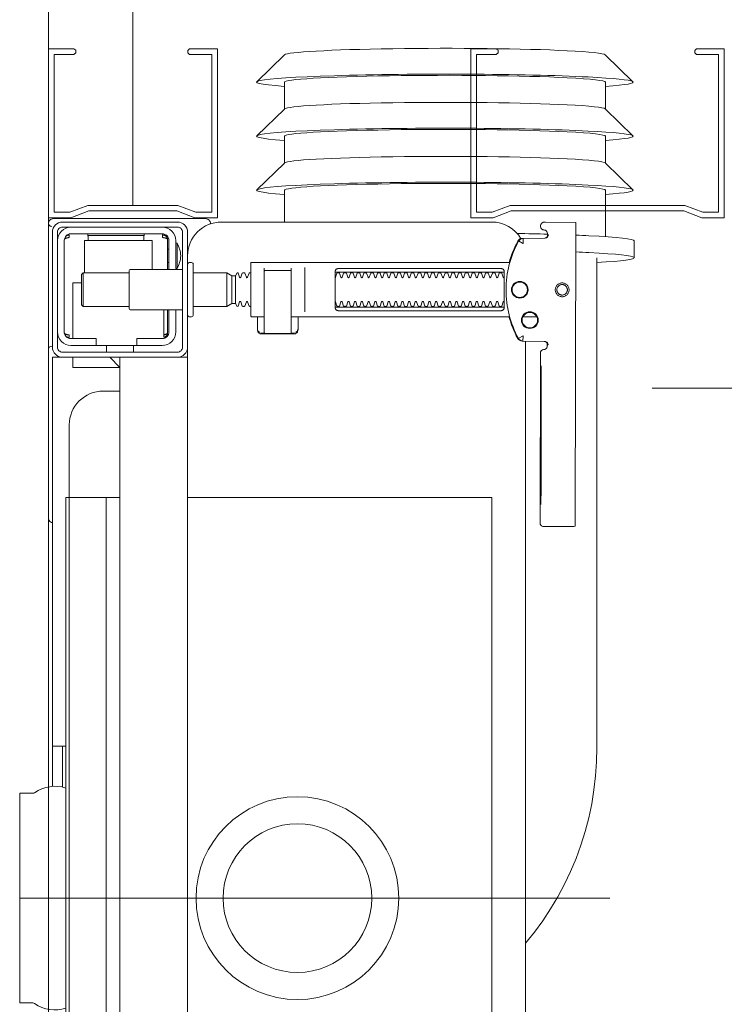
# Model space of a CAD drawing. Header units: millimetres. Extents: x -13532 to 2392, y -5241 to 5322.
# Tile 34 of 256: x -7787 to -7766, y -3846 to -3817. Entities that reach past the tile are written whole.
import ezdxf
from ezdxf.enums import TextEntityAlignment as Align

# ---------------------------------------------------------------- set-up
doc = ezdxf.new("R2010")
doc.units = ezdxf.units.MM
for name, color, linetype, lineweight, true_color in [('batting - AGP1', 7, 'Continuous', 5, 0xadadad), ('Meble - AGP1', 7, 'Continuous', 15, 0x999999), ('OPISY - AGP1', 7, 'Continuous', 5, 0x000000), ('profil - AGP1', 7, 'Continuous', 5, 0x3f3f3f), ('WYMIARY - AGP1', 7, 'Continuous', 5, 0x716d5a), ('Wyposazenie Wew - Urzadzenia Sanitarne', 7, 'Continuous', 9, 0xa0a0a0)]:
    doc.layers.add(name, color=color, linetype=linetype, lineweight=lineweight, true_color=true_color)
doc.layers.add('GK - ŚRODEK - AGP1', color=32, linetype='Continuous', lineweight=5)
doc.styles.add('ROMANS15', font='simplex.shx', dxfattribs={"width": 0.9, "height": 15})
doc.linetypes.add('BATTING', pattern='A,0.0001,-0.1,[134,ltypeshp.shx,S=0.1,R=0,X=-0.1,Y=0],-0.2,[134,ltypeshp.shx,S=0.1,R=180,X=0.1,Y=0],-0.1', length=0.4001)

# ---------------------------------------------------------------- blocks, each defined once
blk = doc.blocks.new('ROCA Victoria Rimless_Miska ustępowa')
at = {"layer": 'Meble - AGP1'}
for points in [[(18.916, 16.775), (19.415, 16.775)], [(22.512, 15.925), (21.717, 15.925), (20.924, 16.739)], [(24.111, 15.925), (23.316, 15.925), (22.523, 16.739)], [(24.919, 15.92), (24.121, 16.739)], [(-0.026, 16.054), (-0.026, -1.406)], [(19.541, 15.925), (20.914, 15.925)], [(18.916, 15.675), (4.429, 15.675), (4.009, 15.665), (3.591, 15.635), (3.174, 15.587), (2.761, 15.519), (2.35, 15.431), (1.945, 15.325), (1.544, 15.199), (1.15, 15.056), (0.764, 14.894), (0.385, 14.714), (0.015, 14.517), (-0.346, 14.302), (-0.696, 14.071), (-1.035, 13.824), (-1.362, 13.562)], [(19.813, 15.049), (11.122, 15.031)], [(15.169, 14.017), (12.169, 14.011)], [(12.17, 14.021), (15.17, 14.027)], [(16.453, 13.459), (16.441, 14.114), (16.439, 14.13), (16.435, 14.145), (16.428, 14.16), (16.42, 14.173), (16.409, 14.185), (16.397, 14.195), (16.383, 14.203), (16.368, 14.208), (16.323, 14.216), (16.355, 14.217), (16.37, 14.217)], [(19.568, 14.223), (19.583, 14.223), (19.613, 14.223), (19.567, 14.214), (19.552, 14.208), (19.538, 14.199), (19.525, 14.188), (19.515, 14.175), (19.506, 14.161), (19.501, 14.145), (19.498, 14.129)], [(17.174, 13.891), (17.174, 13.486)], [(-16.518, 13.562), (16.451, 13.562)], [(17.174, 13.091), (17.174, 6.63)], [(17.454, 8.03), (17.454, 12.83)], [(18.494, 12.83), (18.494, 8.03)], [(11.822, 3.562), (11.822, 12.562), (-11.178, 12.562), (-11.178, 3.562)], [(17.316, 7.03), (18.633, 7.03)], [(17.174, 6.824), (17.142, 6.83), (16.794, 6.83), (16.784, 6.83), (16.773, 6.828), (16.764, 6.819), (16.753, 6.818), (16.737, 6.817), (16.727, 6.817), (16.715, 6.815), (16.704, 6.808), (16.7, 6.794), (16.7, 6.768), (16.685, 6.766), (16.675, 6.762), (16.667, 6.756), (16.662, 6.742), (16.662, 5.718), (16.666, 5.705), (16.676, 5.697), (16.7, 5.692), (16.7, 5.665), (16.702, 5.655), (16.71, 5.648), (16.721, 5.644), (16.737, 5.643), (16.749, 5.642), (16.764, 5.64), (16.771, 5.633), (16.781, 5.63), (16.794, 5.63), (17.142, 5.63), (17.174, 5.635)], [(16.697, 6.729), (16.689, 6.676), (16.687, 6.649)], [(16.804, 6.829), (16.746, 6.815), (16.713, 6.77)], [(18.608, 6.63), (17.501, 6.63), (17.341, 6.63)], [(19.974, 6.425), (20.914, 6.425)], [(22.512, 6.425), (21.717, 6.425), (20.924, 5.61)], [(24.111, 6.425), (23.316, 6.425), (22.523, 5.61)], [(24.919, 6.429), (24.121, 5.61)], [(18.608, 5.83), (18.525, 5.83), (18.541, 5.839), (18.544, 5.85)], [(16.687, 5.81), (16.689, 5.784), (16.697, 5.731)], [(16.713, 5.69), (16.746, 5.645), (16.804, 5.63)], [(18.384, 4.982), (17.564, 4.982)], [(17.474, 4.72), (18.474, 4.72)], [(17.564, 4.876), (18.384, 4.876)], [(19.975, 4.232), (19.962, 4.236), (19.95, 4.239), (19.937, 4.24), (19.923, 4.241)], [(20.074, 4.091), (20.074, -0.408)], [(15.974, 3.262), (15.974, 3.562), (-16.026, 3.562), (-16.026, 3.262)], [(15.974, 1.962), (15.974, 3.162)], [(16.638, 2.862), (16.641, 2.878), (16.643, 2.889), (16.646, 2.9), (16.649, 2.91), (16.653, 2.92), (16.658, 2.931), (16.663, 2.94), (16.669, 2.948), (16.676, 2.957), (16.684, 2.964), (16.693, 2.969), (16.703, 2.972), (16.693, 2.971), (16.682, 2.97), (16.671, 2.967), (16.661, 2.964), (16.651, 2.961), (16.641, 2.956), (16.631, 2.951), (16.621, 2.944), (16.611, 2.936), (16.601, 2.928), (16.593, 2.918), (16.585, 2.908), (16.578, 2.897), (16.572, 2.886), (16.567, 2.874), (16.563, 2.862), (17.374, 2.862)], [(17.374, 2.972), (16.696, 2.972)], [(19.452, 2.972), (18.574, 2.972)], [(18.774, 3.012), (18.774, 2.972)], [(19.174, 3.012), (19.174, 2.972)], [(18.474, 0.512), (19.424, 0.512), (19.424, 2.512), (18.574, 2.512)], [(19.565, 2.272), (19.576, 2.273), (19.59, 2.273), (19.606, 2.273), (19.624, 2.273)], [(16.124, 1.962), (16.324, 1.962)], [(18.474, 1.832), (18.474, 0.47), (18.424, 0.42), (17.524, 0.42), (17.474, 0.47), (17.474, 1.832)], [(-16.026, 1.262), (-15.726, 1.562), (-16.026, 1.562), (15.974, 1.562), (15.674, 1.562), (15.974, 1.262)], [(-10.628, 1.562), (-10.628, 1.154), (11.822, 1.154)], [(15.674, 1.562), (15.674, 0.162), (15.974, 0.162)], [(16.124, 1.162), (16.324, 1.162)], [(19.624, 0.611), (19.606, 0.611), (19.59, 0.611), (19.576, 0.611), (19.565, 0.611)], [(18.174, 0.42), (18.174, 0.162), (16.524, 0.162)], [(17.474, 0.47), (18.474, 0.47)], [(16.611, -0.053), (16.6, -0.042), (16.593, -0.035), (16.587, -0.027), (16.58, -0.018), (16.575, -0.008), (16.57, 0.001), (16.566, 0.011), (16.563, 0.021), (16.561, 0.032), (16.559, 0.042), (16.558, 0.052), (16.558, 0.063), (16.568, 0.062), (16.581, 0.062), (16.604, 0.062), (16.615, 0.062), (16.625, 0.062), (16.635, 0.062), (16.635, 0.052), (16.636, 0.042), (16.637, 0.032), (16.638, 0.022), (16.64, 0.012), (16.642, 0.001), (16.644, -0.009), (16.647, -0.02), (16.65, -0.029), (16.655, -0.04), (16.66, -0.05), (16.665, -0.059), (16.671, -0.068), (16.678, -0.075), (16.686, -0.081), (16.7, -0.088), (19.449, -0.088), (19.467, -0.078), (19.475, -0.07), (19.482, -0.062), (19.487, -0.053), (19.493, -0.043), (19.497, -0.034), (19.5, -0.023), (19.504, -0.013), (19.506, -0.002), (19.508, 0.009), (19.51, 0.019), (19.511, 0.029), (19.512, 0.04), (19.513, 0.052), (19.513, 0.062), (19.591, 0.061), (19.591, 0.05), (19.59, 0.04), (19.587, 0.029), (19.585, 0.019), (19.581, 0.009), (19.577, -0.001), (19.572, -0.011), (19.567, -0.02), (19.561, -0.029), (19.554, -0.037), (19.546, -0.045), (19.538, -0.053)], [(4.474, -0.138), (3.257, -0.138)], [(3.279, -0.438), (15.974, -0.438), (15.974, -0.138)], [(4.474, -0.438), (4.474, -0.038)]]:
    blk.add_lwpolyline(points, dxfattribs=at)
for points in [[(16.387, 14.201), (16.298, 14.201), (16.277, 14.198), (16.257, 14.192), (16.239, 14.181), (16.223, 14.166), (16.211, 14.149), (16.203, 14.129), (16.199, 14.109, -0.002299), (16.198, 14.097, -0.40455), (16.099, 14), (11.119, 13.99), (11.101, 13.99), (11.086, 13.99), (11.074, 13.99), (11.057, 13.991), (11.04, 13.995), (11.023, 14.002), (11.008, 14.012), (10.994, 14.024), (10.984, 14.039), (10.976, 14.055), (10.971, 14.073), (10.969, 14.091), (10.971, 14.99), (10.972, 15.029)], [(19.963, 15.048), (19.969, 14.148, -0.009369), (19.968, 14.105), (19.966, 14.088), (19.961, 14.071), (19.953, 14.055), (19.942, 14.041), (19.93, 14.029), (19.915, 14.02), (19.899, 14.013), (19.882, 14.009), (19.869, 14.008), (19.854, 14.008)], [(19.597, 14.238), (19.562, 14.232), (19.529, 14.211), (19.507, 14.179), (19.498, 14.144), (19.488, 13.488), (19.487, 13.482, -0.265347), (19.41, 13.356, -0.125711), (17.972, 12.985, -0.125711), (16.532, 13.35, -0.26954), (16.454, 13.479), (16.441, 14.134), (16.438, 14.156), (16.431, 14.177), (16.419, 14.195), (16.403, 14.211), (16.384, 14.222), (16.363, 14.229), (16.342, 14.232)], [(19.55, 14.207), (19.639, 14.207, -0.282591), (19.728, 14.152), (19.732, 14.143), (19.735, 14.132), (19.737, 14.123), (19.738, 14.107, 0.415352), (19.839, 14.008)], [(15.968, 3.562), (17.223, 3.562, -0.405519), (17.174, 3.612), (17.174, 3.682, -0.414214), (17.224, 3.732), (18.724, 3.732, -0.414214), (18.774, 3.682), (18.774, 3.612, -0.405519), (18.726, 3.562), (18.974, 3.562, 0.414214), (19.974, 4.562), (19.974, 12.562, 0.266001), (19.481, 13.424)], [(17.174, 13.072), (17.091, 13.096), (17.008, 13.122), (16.927, 13.151), (16.846, 13.182), (16.766, 13.216), (16.687, 13.251), (16.609, 13.289), (16.532, 13.33), (16.532, 13.33, -0.269546), (16.453, 13.459)], [(19.487, 13.463), (19.485, 13.444), (19.483, 13.434), (19.481, 13.424), (19.477, 13.414), (19.473, 13.404), (19.468, 13.394), (19.463, 13.385), (19.456, 13.376), (19.449, 13.368), (19.442, 13.36), (19.434, 13.353), (19.426, 13.347), (19.418, 13.341), (19.408, 13.336), (19.333, 13.295), (19.256, 13.257), (19.178, 13.222), (19.099, 13.188), (19.019, 13.157), (18.938, 13.128), (18.857, 13.101), (18.774, 13.077), (18.774, 5.45, -0.414214), (18.754, 5.43), (17.52, 5.43), (17.194, 5.43, -0.414214), (17.174, 5.45), (17.174, 5.83)], [(17.622, 12.93, -0.474594), (17.611, 12.901), (17.489, 12.86, -0.050055), (17.474, 12.834), (17.474, 12.806, -0.050055), (17.489, 12.78), (17.611, 12.739, -0.719897), (17.611, 12.701), (17.489, 12.66, -0.050055), (17.474, 12.634), (17.474, 12.606, -0.050055), (17.489, 12.58), (17.611, 12.539, -0.719897), (17.611, 12.501), (17.489, 12.46, -0.050055), (17.474, 12.434), (17.474, 12.406, -0.050055), (17.489, 12.38), (17.611, 12.339, -0.719897), (17.611, 12.301), (17.489, 12.26, -0.050055), (17.474, 12.234), (17.474, 12.206, -0.050055), (17.489, 12.18), (17.611, 12.139, -0.719897), (17.611, 12.101), (17.489, 12.06, -0.050055), (17.474, 12.034), (17.474, 12.006, -0.050055), (17.489, 11.98), (17.611, 11.939, -0.719897), (17.611, 11.901), (17.489, 11.86, -0.050055), (17.474, 11.834), (17.474, 11.806, -0.050055), (17.489, 11.78), (17.611, 11.739, -0.719897), (17.611, 11.701), (17.489, 11.66, -0.050055), (17.474, 11.634), (17.474, 11.606, -0.050055), (17.489, 11.58), (17.611, 11.539, -0.719897), (17.611, 11.501), (17.489, 11.46, -0.050055), (17.474, 11.434), (17.474, 11.406, -0.050055), (17.489, 11.38), (17.611, 11.339, -0.719897), (17.611, 11.301), (17.489, 11.26, -0.050055), (17.474, 11.234), (17.474, 11.206, -0.050055), (17.489, 11.18), (17.611, 11.139, -0.719897), (17.611, 11.101), (17.489, 11.06, -0.050055), (17.474, 11.034), (17.474, 11.006, -0.050055), (17.489, 10.98), (17.611, 10.939, -0.719897), (17.611, 10.901), (17.489, 10.86, -0.050055), (17.474, 10.834), (17.474, 10.806, -0.050055), (17.489, 10.78), (17.611, 10.739, -0.719897), (17.611, 10.701), (17.489, 10.66, -0.050055), (17.474, 10.634), (17.474, 10.606, -0.050055), (17.489, 10.58), (17.611, 10.539, -0.719897), (17.611, 10.501), (17.489, 10.46, -0.050055), (17.474, 10.434), (17.474, 10.406, -0.050055), (17.489, 10.38), (17.611, 10.339, -0.719897), (17.611, 10.301), (17.489, 10.26, -0.050055), (17.474, 10.234), (17.474, 10.206, -0.050055), (17.489, 10.18), (17.611, 10.139, -0.719897), (17.611, 10.101), (17.489, 10.06, -0.050055), (17.474, 10.034), (17.474, 10.006, -0.050055), (17.489, 9.98), (17.611, 9.939, -0.719897), (17.611, 9.901), (17.489, 9.86, -0.050055), (17.474, 9.834), (17.474, 9.806, -0.050055), (17.489, 9.78), (17.611, 9.739, -0.719897), (17.611, 9.701), (17.489, 9.66, -0.050055), (17.474, 9.634), (17.474, 9.606, -0.050055), (17.489, 9.58), (17.611, 9.539, -0.719897), (17.611, 9.501), (17.489, 9.46, -0.050055), (17.474, 9.434), (17.474, 9.406, -0.050055), (17.489, 9.38), (17.611, 9.339, -0.719897), (17.611, 9.301), (17.489, 9.26, -0.050055), (17.474, 9.234), (17.474, 9.206, -0.050055), (17.489, 9.18), (17.611, 9.139, -0.719897), (17.611, 9.101), (17.489, 9.06, -0.050055), (17.474, 9.034), (17.474, 9.006, -0.050055), (17.489, 8.98), (17.611, 8.939, -0.719897), (17.611, 8.901), (17.489, 8.86, -0.050055), (17.474, 8.834), (17.474, 8.806, -0.050055), (17.489, 8.78), (17.611, 8.739, -0.719897), (17.611, 8.701), (17.489, 8.66, -0.050055), (17.474, 8.634), (17.474, 8.606, -0.050055), (17.489, 8.58), (17.611, 8.539, -0.719897), (17.611, 8.501), (17.489, 8.46, -0.050055), (17.474, 8.434), (17.474, 8.406, -0.050055), (17.489, 8.38), (17.611, 8.339, -0.719897), (17.611, 8.301), (17.489, 8.26, -0.050055), (17.474, 8.234), (17.474, 8.206, -0.050055), (17.489, 8.18), (17.611, 8.139, -0.719897), (17.611, 8.101), (17.489, 8.06, -0.050055), (17.474, 8.034), (17.474, 8.006, -0.050055), (17.489, 7.98), (17.611, 7.939, -0.182836), (17.622, 7.93)], [(18.327, 7.93, -0.182836), (18.338, 7.939), (18.46, 7.98, -0.050055), (18.474, 8.006), (18.474, 8.034, -0.050055), (18.46, 8.06), (18.338, 8.101, -0.719897), (18.338, 8.139), (18.46, 8.18, -0.050055), (18.474, 8.206), (18.474, 8.234, -0.050055), (18.46, 8.26), (18.338, 8.301, -0.719897), (18.338, 8.339), (18.46, 8.38, -0.050055), (18.474, 8.406), (18.474, 8.434, -0.050055), (18.46, 8.46), (18.338, 8.501, -0.719897), (18.338, 8.539), (18.46, 8.58, -0.050055), (18.474, 8.606), (18.474, 8.634, -0.050055), (18.46, 8.66), (18.338, 8.701, -0.719897), (18.338, 8.739), (18.46, 8.78, -0.050055), (18.474, 8.806), (18.474, 8.834, -0.050055), (18.46, 8.86), (18.338, 8.901, -0.719897), (18.338, 8.939), (18.46, 8.98, -0.050055), (18.474, 9.006), (18.474, 9.034, -0.050055), (18.46, 9.06), (18.338, 9.101, -0.719897), (18.338, 9.139), (18.46, 9.18, -0.050055), (18.474, 9.206), (18.474, 9.234, -0.050055), (18.46, 9.26), (18.338, 9.301, -0.719897), (18.338, 9.339), (18.46, 9.38, -0.050055), (18.474, 9.406), (18.474, 9.434, -0.050055), (18.46, 9.46), (18.338, 9.501, -0.719897), (18.338, 9.539), (18.46, 9.58, -0.050055), (18.474, 9.606), (18.474, 9.634, -0.050055), (18.46, 9.66), (18.338, 9.701, -0.719897), (18.338, 9.739), (18.46, 9.78, -0.050055), (18.474, 9.806), (18.474, 9.834, -0.050055), (18.46, 9.86), (18.338, 9.901, -0.719897), (18.338, 9.939), (18.46, 9.98, -0.050055), (18.474, 10.006), (18.474, 10.034, -0.050055), (18.46, 10.06), (18.338, 10.101, -0.719897), (18.338, 10.139), (18.46, 10.18, -0.050055), (18.474, 10.206), (18.474, 10.234, -0.050055), (18.46, 10.26), (18.338, 10.301, -0.719897), (18.338, 10.339), (18.46, 10.38, -0.050055), (18.474, 10.406), (18.474, 10.434, -0.050055), (18.46, 10.46), (18.338, 10.501, -0.719897), (18.338, 10.539), (18.46, 10.58, -0.050055), (18.474, 10.606), (18.474, 10.634, -0.050055), (18.46, 10.66), (18.338, 10.701, -0.719897), (18.338, 10.739), (18.46, 10.78, -0.050055), (18.474, 10.806), (18.474, 10.834, -0.050055), (18.46, 10.86), (18.338, 10.901, -0.719897), (18.338, 10.939), (18.46, 10.98, -0.050055), (18.474, 11.006), (18.474, 11.034, -0.050055), (18.46, 11.06), (18.338, 11.101, -0.719897), (18.338, 11.139), (18.46, 11.18, -0.050055), (18.474, 11.206), (18.474, 11.234, -0.050055), (18.46, 11.26), (18.338, 11.301, -0.719897), (18.338, 11.339), (18.46, 11.38, -0.050055), (18.474, 11.406), (18.474, 11.434, -0.050055), (18.46, 11.46), (18.338, 11.501, -0.719897), (18.338, 11.539), (18.46, 11.58, -0.050055), (18.474, 11.606), (18.474, 11.634, -0.050055), (18.46, 11.66), (18.338, 11.701, -0.719897), (18.338, 11.739), (18.46, 11.78, -0.050055), (18.474, 11.806), (18.474, 11.834, -0.050055), (18.46, 11.86), (18.338, 11.901, -0.719897), (18.338, 11.939), (18.46, 11.98, -0.050055), (18.474, 12.006), (18.474, 12.034, -0.050055), (18.46, 12.06), (18.338, 12.101, -0.719897), (18.338, 12.139), (18.46, 12.18, -0.050055), (18.474, 12.206), (18.474, 12.234, -0.050055), (18.46, 12.26), (18.338, 12.301, -0.719897), (18.338, 12.339), (18.46, 12.38, -0.050055), (18.474, 12.406), (18.474, 12.434, -0.050055), (18.46, 12.46), (18.338, 12.501, -0.719897), (18.338, 12.539), (18.46, 12.58, -0.050055), (18.474, 12.606), (18.474, 12.634, -0.050055), (18.46, 12.66), (18.338, 12.701, -0.719897), (18.338, 12.739), (18.46, 12.78, -0.050055), (18.474, 12.806), (18.474, 12.834, -0.050055), (18.46, 12.86), (18.338, 12.901, -0.474594), (18.327, 12.93)], [(18.544, 6.61), (18.544, 5.85), (18.544, 6.61), (18.541, 6.62), (18.534, 6.628), (17.67, 6.63), (16.699, 6.63, 0.414214), (16.679, 6.61), (16.679, 5.85, 0.414214), (16.699, 5.83), (18.517, 5.83), (18.527, 5.834), (18.534, 5.85)], [(17.474, 5.43), (17.474, 5.406, -0.050055), (17.489, 5.38), (17.611, 5.339, -0.719897), (17.611, 5.301), (17.489, 5.26, -0.050055), (17.474, 5.234), (17.474, 5.206, -0.050055), (17.489, 5.18), (17.611, 5.139, -0.719897), (17.611, 5.101), (17.489, 5.06, -0.050055), (17.474, 5.034), (17.564, 4.982), (17.564, 4.876), (17.474, 4.72), (17.474, 3.732)], [(18.474, 5.43), (18.474, 5.406, 0.050055), (18.46, 5.38), (18.338, 5.339, 0.719897), (18.338, 5.301), (18.46, 5.26, 0.050055), (18.474, 5.234), (18.474, 5.206, 0.050055), (18.46, 5.18), (18.338, 5.139, 0.719897), (18.338, 5.101), (18.46, 5.06, 0.050055), (18.474, 5.034), (18.384, 4.982), (18.384, 4.876), (18.474, 4.72), (18.474, 3.732)], [(19.919, 4.234, -0.170835), (19.985, 4.228)], [(19.985, 4.228, -0.091301), (20.03, 4.197, -0.198909), (20.074, 4.091)], [(17.374, 3.212), (16.724, 3.212, 0.414214), (16.324, 2.812), (16.327, 2.862)], [(18.574, 3.412), (18.574, 1.882, -0.414214), (18.524, 1.832), (17.424, 1.832, -0.414214), (17.374, 1.882), (17.374, 3.412)], [(18.599, 3.25, -0.119096), (18.974, 3.358, -0.119096), (19.349, 3.25)], [(19.824, 2.812, 0.414214), (19.424, 3.212), (18.599, 3.212), (18.599, 3.25), (19.349, 3.25), (19.349, 3.212)], [(18.574, 3.012), (19.424, 3.012, -0.414214), (19.624, 2.812), (19.624, 0.112, -0.414214), (19.424, -0.088), (16.724, -0.088, -0.414214), (16.524, 0.112), (16.524, 0.862), (16.324, 0.862), (16.324, 2.812)], [(16.324, 2.062), (16.524, 2.062), (16.524, 2.812, -0.414214), (16.724, 3.012), (17.374, 3.012)], [(19.424, 0.619), (19.49, 0.618), (19.517, 0.618), (19.534, 0.618), (19.541, 0.618, -0.116465), (19.563, 0.612), (19.575, 0.606), (19.575, 2.277), (19.563, 2.272, -0.116465), (19.541, 2.266), (19.517, 2.266), (19.49, 2.265), (19.424, 2.265)], [(14.974, 1.562), (14.974, 1.062, -0.414214), (13.974, 0.062), (11.822, 0.062), (11.822, 1.562)], [(16.724, -0.288, -0.414214), (16.324, 0.112), (16.324, 0.862)], [(19.824, 0.112, -0.414214), (19.424, -0.288)], [(3.974, -0.038), (3.23, -0.038, -0.236962), (3.092, -0.963, 0.154353), (3.074, -1.02), (3.074, -1.406), (-3.126, -1.406), (-3.126, -1.02, 0.154353), (-3.144, -0.963, -0.236962), (-3.281, -0.038), (-4.026, -0.038)], [(16.304, -0.458, -0.412536), (16.204, -0.558), (11.225, -0.558), (11.196, -0.555), (11.168, -0.546), (11.142, -0.533), (11.119, -0.514), (11.101, -0.492), (11.087, -0.466), (11.078, -0.438)], [(16.211, -0.557), (16.224, -0.557), (16.243, -0.557), (16.268, -0.557), (16.298, -0.557), (16.331, -0.557), (16.367, -0.557), (16.402, -0.557), (19.745, -0.557), (19.815, -0.557), (19.877, -0.557), (19.923, -0.557), (19.935, -0.557), (19.947, -0.555), (19.958, -0.553), (19.978, -0.547, -0.517033), (19.844, -0.454)], [(20.074, -0.408, -0.198909), (20.03, -0.514, -0.091301), (19.985, -0.544)]]:
    blk.add_lwpolyline(points, format="xyb", dxfattribs=at)
for points in [[(17.968, 14.85), (17.948, 14.849), (17.928, 14.846), (17.909, 14.841), (17.89, 14.834), (17.872, 14.825), (17.855, 14.815), (17.839, 14.803), (17.824, 14.79), (17.81, 14.775), (17.798, 14.758), (17.788, 14.741), (17.779, 14.723), (17.773, 14.704), (17.768, 14.685), (17.765, 14.665), (17.764, 14.645), (17.765, 14.625), (17.768, 14.605), (17.773, 14.585), (17.78, 14.566), (17.788, 14.548), (17.799, 14.531), (17.811, 14.515), (17.824, 14.5), (17.839, 14.487), (17.855, 14.475), (17.873, 14.464), (17.891, 14.456), (17.91, 14.449), (17.929, 14.444), (17.949, 14.441), (17.969, 14.44), (17.989, 14.441), (18.009, 14.444), (18.029, 14.449), (18.047, 14.456), (18.066, 14.465), (18.083, 14.475), (18.099, 14.487), (18.114, 14.501), (18.127, 14.515), (18.139, 14.532), (18.149, 14.549), (18.158, 14.567), (18.165, 14.586), (18.17, 14.606), (18.173, 14.625), (18.173, 14.645), (18.172, 14.666), (18.169, 14.685), (18.165, 14.705), (18.158, 14.724), (18.149, 14.742), (18.139, 14.759), (18.127, 14.775), (18.113, 14.79), (18.098, 14.804), (18.082, 14.816), (18.065, 14.826), (18.047, 14.834), (18.028, 14.841), (18.008, 14.846), (17.988, 14.849)], [(17.968, 14.799), (17.953, 14.799), (17.938, 14.796), (17.923, 14.793), (17.909, 14.787), (17.895, 14.781), (17.882, 14.773), (17.87, 14.764), (17.859, 14.754), (17.849, 14.743), (17.84, 14.73), (17.832, 14.717), (17.825, 14.703), (17.82, 14.689), (17.817, 14.674), (17.814, 14.659), (17.814, 14.644), (17.814, 14.629), (17.817, 14.614), (17.82, 14.599), (17.826, 14.585), (17.832, 14.571), (17.84, 14.558), (17.849, 14.546), (17.859, 14.535), (17.871, 14.524), (17.883, 14.515), (17.896, 14.508), (17.91, 14.501), (17.924, 14.496), (17.939, 14.492), (17.954, 14.49), (17.969, 14.489), (17.984, 14.49), (17.999, 14.492), (18.014, 14.496), (18.028, 14.501), (18.042, 14.508), (18.055, 14.516), (18.067, 14.525), (18.078, 14.535), (18.089, 14.546), (18.098, 14.559), (18.106, 14.572), (18.112, 14.585), (18.117, 14.6), (18.121, 14.614), (18.123, 14.63), (18.124, 14.645), (18.123, 14.66), (18.121, 14.675), (18.117, 14.69), (18.112, 14.704), (18.105, 14.718), (18.097, 14.731), (18.088, 14.743), (18.078, 14.754), (18.067, 14.764), (18.055, 14.773), (18.041, 14.781), (18.028, 14.788), (18.013, 14.793), (17.999, 14.796), (17.984, 14.799)], [(17.445, 12.93), (17.437, 12.93), (17.428, 12.929), (17.419, 12.927), (17.411, 12.925), (17.403, 12.921), (17.395, 12.917), (17.387, 12.912), (17.38, 12.906), (17.374, 12.9), (17.368, 12.893), (17.363, 12.884), (17.359, 12.874), (17.355, 12.864), (17.352, 12.853), (17.351, 12.841), (17.35, 12.83), (17.35, 8.03), (17.351, 8.018), (17.352, 8.007), (17.355, 7.996), (17.359, 7.985), (17.363, 7.976), (17.368, 7.967), (17.374, 7.96), (17.38, 7.953), (17.387, 7.947), (17.395, 7.943), (17.403, 7.938), (17.411, 7.935), (17.419, 7.933), (17.428, 7.931), (17.437, 7.93), (17.445, 7.93), (18.504, 7.93), (18.512, 7.93), (18.521, 7.931), (18.53, 7.933), (18.538, 7.935), (18.546, 7.938), (18.554, 7.943), (18.562, 7.947), (18.569, 7.953), (18.575, 7.96), (18.581, 7.967), (18.586, 7.976), (18.59, 7.985), (18.594, 7.996), (18.597, 8.007), (18.598, 8.018), (18.599, 8.03), (18.599, 12.83), (18.598, 12.841), (18.597, 12.853), (18.594, 12.864), (18.59, 12.874), (18.586, 12.884), (18.581, 12.893), (18.575, 12.9), (18.569, 12.906), (18.562, 12.912), (18.554, 12.917), (18.546, 12.921), (18.538, 12.925), (18.53, 12.927), (18.521, 12.929), (18.512, 12.93), (18.504, 12.93)], [(19.441, 2.972), (19.441, 2.972), (19.441, 2.972), (19.441, 2.972), (19.441, 2.972), (19.441, 2.972), (19.441, 2.972), (19.441, 2.972), (19.441, 2.972), (19.441, 2.972), (19.441, 2.972), (19.441, 2.972), (19.441, 2.972), (19.441, 2.972), (19.441, 2.972), (19.441, 2.972), (19.441, 2.972), (19.441, 2.972), (19.441, 2.972), (19.442, 2.972), (19.442, 2.972), (19.442, 2.972), (19.443, 2.972), (19.444, 2.972), (19.444, 2.972), (19.445, 2.972), (19.445, 2.972), (19.445, 2.972), (19.446, 2.972), (19.446, 2.972), (19.446, 2.972), (19.446, 2.971), (19.447, 2.971), (19.447, 2.971), (19.447, 2.971), (19.447, 2.971), (19.448, 2.971), (19.448, 2.971), (19.448, 2.971), (19.448, 2.971), (19.448, 2.971), (19.448, 2.971), (19.448, 2.971), (19.449, 2.971), (19.449, 2.971), (19.449, 2.971), (19.449, 2.971), (19.45, 2.971), (19.45, 2.971), (19.45, 2.971), (19.45, 2.971), (19.451, 2.971), (19.451, 2.97), (19.451, 2.97), (19.452, 2.97), (19.452, 2.97), (19.453, 2.97), (19.454, 2.97), (19.454, 2.969), (19.455, 2.969), (19.456, 2.969), (19.456, 2.968), (19.457, 2.968), (19.458, 2.968), (19.459, 2.967), (19.459, 2.967), (19.46, 2.967), (19.461, 2.966), (19.461, 2.966), (19.462, 2.965), (19.463, 2.965), (19.464, 2.964), (19.464, 2.964), (19.465, 2.963), (19.466, 2.963), (19.466, 2.962), (19.467, 2.962), (19.468, 2.961), (19.468, 2.961), (19.469, 2.96), (19.47, 2.96), (19.47, 2.959), (19.471, 2.958), (19.472, 2.958), (19.472, 2.957), (19.473, 2.956), (19.474, 2.956), (19.474, 2.955), (19.475, 2.954), (19.476, 2.953), (19.476, 2.953), (19.477, 2.952), (19.478, 2.951), (19.478, 2.95), (19.479, 2.949), (19.48, 2.949), (19.48, 2.948), (19.481, 2.947), (19.481, 2.946), (19.482, 2.945), (19.483, 2.944), (19.483, 2.943), (19.484, 2.943), (19.484, 2.942), (19.485, 2.941), (19.486, 2.94), (19.486, 2.939), (19.487, 2.938), (19.487, 2.937), (19.488, 2.936), (19.488, 2.935), (19.489, 2.934), (19.49, 2.933), (19.49, 2.932), (19.491, 2.931), (19.491, 2.93), (19.492, 2.928), (19.492, 2.927), (19.493, 2.926), (19.493, 2.925), (19.494, 2.924), (19.494, 2.923), (19.495, 2.922), (19.495, 2.921), (19.496, 2.919), (19.496, 2.918), (19.497, 2.917), (19.497, 2.916), (19.498, 2.915), (19.498, 2.913), (19.499, 2.912), (19.499, 2.911), (19.499, 2.91), (19.5, 2.907), (19.501, 2.905), (19.502, 2.902), (19.503, 2.899), (19.503, 2.897), (19.504, 2.894), (19.505, 2.892), (19.505, 2.889), (19.506, 2.886), (19.507, 2.884), (19.507, 2.881), (19.508, 2.878), (19.508, 2.876), (19.509, 2.873), (19.509, 2.87), (19.51, 2.868), (19.51, 2.865), (19.51, 2.862), (19.511, 2.86), (19.511, 2.857), (19.511, 2.854), (19.512, 2.852), (19.512, 2.85), (19.512, 2.85), (19.512, 2.849), (19.512, 2.849), (19.512, 2.848), (19.512, 2.847), (19.512, 2.847), (19.512, 2.846), (19.512, 2.846), (19.512, 2.845), (19.512, 2.844), (19.512, 2.844), (19.512, 2.843), (19.512, 2.843), (19.512, 2.842), (19.512, 2.842), (19.512, 2.842), (19.512, 2.841), (19.512, 2.841), (19.512, 2.84), (19.512, 2.84), (19.513, 2.84), (19.513, 2.839), (19.513, 2.839), (19.513, 2.839), (19.513, 2.838), (19.513, 2.838), (19.513, 2.838), (19.513, 2.838), (19.513, 2.837), (19.513, 2.837), (19.513, 2.837), (19.513, 2.836), (19.513, 2.836), (19.513, 2.835), (19.513, 2.835), (19.513, 2.834), (19.513, 2.834), (19.513, 2.833), (19.513, 2.833), (19.513, 2.832), (19.513, 2.832), (19.513, 2.832), (19.513, 2.831), (19.513, 2.831), (19.513, 2.83), (19.513, 2.83), (19.513, 2.829), (19.513, 2.829), (19.513, 2.828), (19.513, 2.828), (19.512, 2.828), (19.512, 2.827), (19.512, 2.826), (19.512, 2.826), (19.512, 2.825), (19.512, 2.825), (19.512, 2.825), (19.512, 2.824), (19.512, 2.824), (19.512, 2.823), (19.512, 2.823), (19.512, 2.823), (19.513, 2.823), (19.513, 2.822), (19.513, 2.822), (19.513, 2.822), (19.513, 2.822), (19.513, 2.822), (19.513, 2.822), (19.513, 2.822), (19.514, 2.821), (19.514, 2.821), (19.514, 2.821), (19.514, 2.821), (19.515, 2.821), (19.515, 2.821), (19.515, 2.821), (19.516, 2.821), (19.516, 2.821), (19.517, 2.821), (19.518, 2.821), (19.519, 2.822), (19.519, 2.822), (19.52, 2.822), (19.52, 2.822), (19.521, 2.822), (19.521, 2.822), (19.522, 2.822), (19.522, 2.822), (19.523, 2.822), (19.524, 2.822), (19.525, 2.822), (19.526, 2.822), (19.526, 2.822), (19.527, 2.822), (19.528, 2.822), (19.529, 2.822), (19.53, 2.822), (19.531, 2.822), (19.532, 2.822), (19.534, 2.822), (19.536, 2.822), (19.538, 2.822), (19.54, 2.822), (19.542, 2.822), (19.544, 2.822), (19.548, 2.822), (19.55, 2.822), (19.552, 2.822), (19.569, 2.822), (19.571, 2.822), (19.572, 2.822), (19.574, 2.822), (19.575, 2.822), (19.576, 2.822), (19.577, 2.822), (19.579, 2.822), (19.58, 2.822), (19.581, 2.822), (19.582, 2.822), (19.583, 2.822), (19.584, 2.822), (19.584, 2.822), (19.585, 2.822), (19.586, 2.822), (19.587, 2.823), (19.588, 2.823), (19.588, 2.823), (19.589, 2.823), (19.589, 2.823), (19.59, 2.823), (19.59, 2.823), (19.59, 2.823), (19.59, 2.823), (19.59, 2.823), (19.59, 2.822), (19.59, 2.822), (19.591, 2.822), (19.591, 2.822), (19.591, 2.822), (19.591, 2.822), (19.591, 2.821), (19.591, 2.821), (19.591, 2.821), (19.591, 2.821), (19.591, 2.821), (19.591, 2.821), (19.591, 2.821), (19.591, 2.821), (19.591, 2.821), (19.591, 2.821), (19.591, 2.822), (19.591, 2.822), (19.591, 2.822), (19.591, 2.823), (19.591, 2.823), (19.591, 2.823), (19.591, 2.824), (19.591, 2.825), (19.591, 2.826), (19.591, 2.827), (19.591, 2.827), (19.591, 2.828), (19.591, 2.828), (19.591, 2.829), (19.591, 2.829), (19.591, 2.83), (19.591, 2.83), (19.591, 2.831), (19.591, 2.832), (19.591, 2.833), (19.591, 2.833), (19.591, 2.834), (19.591, 2.834), (19.591, 2.835), (19.591, 2.835), (19.591, 2.835), (19.59, 2.836), (19.59, 2.836), (19.59, 2.837), (19.59, 2.837), (19.59, 2.838), (19.59, 2.838), (19.59, 2.839), (19.59, 2.839), (19.59, 2.84), (19.59, 2.84), (19.59, 2.84), (19.59, 2.84), (19.59, 2.841), (19.59, 2.841), (19.59, 2.842), (19.59, 2.842), (19.59, 2.842), (19.59, 2.843), (19.59, 2.843), (19.589, 2.844), (19.589, 2.844), (19.589, 2.845), (19.589, 2.846), (19.589, 2.846), (19.589, 2.847), (19.589, 2.848), (19.589, 2.848), (19.589, 2.849), (19.589, 2.85), (19.588, 2.85), (19.588, 2.851), (19.588, 2.852), (19.588, 2.853), (19.588, 2.853), (19.588, 2.854), (19.587, 2.855), (19.587, 2.857), (19.587, 2.858), (19.586, 2.86), (19.586, 2.862), (19.585, 2.863), (19.585, 2.865), (19.584, 2.867), (19.584, 2.868), (19.583, 2.87), (19.583, 2.871), (19.582, 2.873), (19.582, 2.875), (19.581, 2.876), (19.58, 2.878), (19.58, 2.879), (19.579, 2.881), (19.578, 2.882), (19.578, 2.884), (19.577, 2.885), (19.576, 2.887), (19.576, 2.888), (19.575, 2.89), (19.574, 2.891), (19.573, 2.893), (19.572, 2.894), (19.572, 2.896), (19.571, 2.897), (19.57, 2.899), (19.569, 2.9), (19.568, 2.902), (19.567, 2.903), (19.566, 2.905), (19.565, 2.906), (19.564, 2.907), (19.563, 2.909), (19.562, 2.91), (19.561, 2.911), (19.56, 2.913), (19.559, 2.914), (19.558, 2.915), (19.557, 2.917), (19.556, 2.918), (19.555, 2.919), (19.554, 2.921), (19.553, 2.922), (19.552, 2.923), (19.551, 2.924), (19.549, 2.926), (19.548, 2.927), (19.547, 2.928), (19.546, 2.929), (19.545, 2.93), (19.544, 2.932), (19.542, 2.933), (19.541, 2.934), (19.54, 2.935), (19.538, 2.936), (19.537, 2.937), (19.536, 2.938), (19.535, 2.939), (19.533, 2.94), (19.532, 2.941), (19.531, 2.942), (19.529, 2.943), (19.528, 2.944), (19.526, 2.945), (19.525, 2.946), (19.524, 2.947), (19.522, 2.948), (19.521, 2.949), (19.519, 2.95), (19.518, 2.951), (19.517, 2.952), (19.515, 2.952), (19.514, 2.953), (19.512, 2.954), (19.511, 2.955), (19.509, 2.956), (19.508, 2.956), (19.506, 2.957), (19.505, 2.958), (19.503, 2.959), (19.501, 2.959), (19.5, 2.96), (19.498, 2.961), (19.497, 2.961), (19.495, 2.962), (19.494, 2.962), (19.492, 2.963), (19.49, 2.964), (19.489, 2.964), (19.487, 2.965), (19.486, 2.965), (19.484, 2.966), (19.482, 2.966), (19.481, 2.967), (19.479, 2.967), (19.478, 2.967), (19.476, 2.968), (19.474, 2.968), (19.473, 2.969), (19.471, 2.969), (19.469, 2.969), (19.468, 2.97), (19.466, 2.97), (19.465, 2.97), (19.464, 2.97), (19.463, 2.97), (19.462, 2.97), (19.461, 2.971), (19.46, 2.971), (19.459, 2.971), (19.458, 2.971), (19.457, 2.971), (19.456, 2.971), (19.454, 2.971), (19.454, 2.971), (19.453, 2.971), (19.453, 2.971), (19.452, 2.971), (19.451, 2.972), (19.451, 2.972), (19.45, 2.972), (19.449, 2.972), (19.449, 2.972), (19.448, 2.972), (19.448, 2.972), (19.447, 2.972), (19.446, 2.972), (19.445, 2.972), (19.444, 2.972), (19.444, 2.972), (19.444, 2.972), (19.444, 2.972), (19.443, 2.972), (19.443, 2.972), (19.443, 2.972), (19.442, 2.972), (19.442, 2.972), (19.442, 2.972), (19.442, 2.972), (19.441, 2.972), (19.441, 2.972)], [(11.822, -0.038), (-11.178, -0.038), (-11.178, 0.062), (11.822, 0.062)]]:
    blk.add_lwpolyline(points, close=True, dxfattribs=at)
for points in [[(16.454, 13.483), (16.456, 13.483), (16.459, 13.483), (16.472, 13.484), (16.577, 13.487), (16.586, 13.487), (16.591, 13.487), (16.594, 13.487), (16.598, 13.488), (16.601, 13.489), (16.604, 13.487), (16.604, 13.484), (16.602, 13.481), (16.599, 13.479), (16.598, 13.475), (16.596, 13.472), (16.594, 13.469), (16.536, 13.361), (16.534, 13.357), (16.532, 13.354, -0.269546)], [(19.41, 13.36), (19.41, 13.36), (19.409, 13.36), (19.409, 13.36), (19.409, 13.36), (19.409, 13.36), (19.409, 13.36), (19.409, 13.36), (19.409, 13.36), (19.409, 13.36), (19.409, 13.36), (19.409, 13.36), (19.409, 13.36), (19.409, 13.36), (19.41, 13.36), (19.41, 13.36), (19.41, 13.36), (19.41, 13.36), (19.41, 13.36), (19.41, 13.361), (19.41, 13.361), (19.409, 13.361), (19.409, 13.361), (19.409, 13.361), (19.409, 13.361), (19.409, 13.362), (19.409, 13.362), (19.409, 13.362), (19.409, 13.363), (19.408, 13.363), (19.408, 13.364), (19.408, 13.364), (19.408, 13.365), (19.407, 13.365), (19.407, 13.366), (19.407, 13.366), (19.406, 13.367), (19.406, 13.367), (19.406, 13.368), (19.406, 13.368), (19.405, 13.369), (19.405, 13.37), (19.404, 13.37), (19.404, 13.371), (19.404, 13.372), (19.403, 13.373), (19.403, 13.373), (19.402, 13.374), (19.402, 13.375), (19.402, 13.376), (19.401, 13.377), (19.401, 13.377), (19.4, 13.378), (19.4, 13.379), (19.399, 13.38), (19.399, 13.381), (19.398, 13.382), (19.398, 13.383), (19.397, 13.384), (19.396, 13.385), (19.396, 13.386), (19.395, 13.387), (19.395, 13.388), (19.394, 13.39), (19.394, 13.391), (19.393, 13.392), (19.392, 13.393), (19.392, 13.394), (19.391, 13.395), (19.39, 13.397), (19.39, 13.398), (19.388, 13.4), (19.387, 13.403), (19.385, 13.406), (19.384, 13.408), (19.382, 13.411), (19.381, 13.414), (19.379, 13.417), (19.369, 13.435), (19.368, 13.438), (19.364, 13.445), (19.362, 13.448), (19.36, 13.452), (19.358, 13.455), (19.357, 13.458), (19.355, 13.462), (19.353, 13.465), (19.351, 13.469), (19.35, 13.471), (19.349, 13.471), (19.349, 13.472), (19.348, 13.474), (19.347, 13.475), (19.347, 13.476), (19.346, 13.477), (19.346, 13.478), (19.345, 13.479), (19.345, 13.479), (19.345, 13.48), (19.345, 13.48), (19.344, 13.48), (19.344, 13.481), (19.344, 13.481), (19.344, 13.482), (19.343, 13.483), (19.343, 13.483), (19.343, 13.484), (19.343, 13.484), (19.342, 13.484), (19.342, 13.485), (19.342, 13.485), (19.341, 13.486), (19.341, 13.486), (19.34, 13.486), (19.34, 13.487), (19.339, 13.487), (19.339, 13.488), (19.338, 13.488), (19.338, 13.488), (19.338, 13.489), (19.338, 13.489), (19.337, 13.49), (19.337, 13.49), (19.337, 13.49), (19.337, 13.491), (19.337, 13.491), (19.337, 13.492), (19.338, 13.492), (19.338, 13.493), (19.338, 13.493), (19.338, 13.493), (19.338, 13.493), (19.339, 13.494), (19.339, 13.494), (19.339, 13.494), (19.339, 13.494), (19.339, 13.494), (19.339, 13.494), (19.34, 13.494), (19.34, 13.494), (19.34, 13.494), (19.34, 13.494), (19.34, 13.494), (19.341, 13.494), (19.341, 13.494), (19.341, 13.494), (19.341, 13.494), (19.342, 13.494), (19.342, 13.494), (19.342, 13.494), (19.343, 13.494), (19.343, 13.494), (19.343, 13.493), (19.344, 13.493), (19.344, 13.493), (19.344, 13.493), (19.345, 13.493), (19.345, 13.493), (19.345, 13.493), (19.346, 13.493), (19.346, 13.492), (19.347, 13.492), (19.347, 13.492), (19.347, 13.492), (19.348, 13.492), (19.348, 13.492), (19.349, 13.492), (19.349, 13.492), (19.35, 13.492), (19.35, 13.493), (19.351, 13.493), (19.351, 13.493), (19.351, 13.493), (19.351, 13.493), (19.352, 13.493), (19.352, 13.493), (19.352, 13.493), (19.352, 13.493), (19.353, 13.493), (19.353, 13.493), (19.353, 13.493), (19.353, 13.493), (19.354, 13.493), (19.354, 13.493), (19.355, 13.493), (19.355, 13.493), (19.356, 13.493), (19.356, 13.493), (19.357, 13.493), (19.358, 13.493), (19.358, 13.493), (19.359, 13.493), (19.36, 13.493), (19.361, 13.493), (19.361, 13.493), (19.362, 13.492), (19.363, 13.492), (19.364, 13.492), (19.365, 13.492), (19.366, 13.492), (19.366, 13.492), (19.371, 13.492), (19.372, 13.492), (19.373, 13.492), (19.374, 13.492), (19.376, 13.492), (19.377, 13.492), (19.378, 13.492), (19.379, 13.492), (19.38, 13.492), (19.381, 13.492), (19.382, 13.492), (19.384, 13.492), (19.385, 13.492), (19.386, 13.492), (19.391, 13.492), (19.393, 13.492), (19.396, 13.492), (19.398, 13.492), (19.401, 13.492), (19.403, 13.492), (19.405, 13.492), (19.408, 13.492), (19.41, 13.491), (19.412, 13.491), (19.43, 13.491), (19.432, 13.491), (19.434, 13.491), (19.436, 13.491), (19.438, 13.491), (19.439, 13.491), (19.44, 13.491), (19.441, 13.491), (19.441, 13.491), (19.442, 13.491), (19.443, 13.491), (19.444, 13.491), (19.445, 13.491), (19.446, 13.491), (19.447, 13.491), (19.448, 13.491), (19.449, 13.491), (19.45, 13.491), (19.451, 13.491), (19.451, 13.491), (19.452, 13.491), (19.453, 13.491), (19.454, 13.491), (19.455, 13.49), (19.456, 13.49), (19.456, 13.49), (19.457, 13.49), (19.458, 13.49), (19.459, 13.49), (19.459, 13.49), (19.46, 13.49), (19.461, 13.49), (19.462, 13.49), (19.462, 13.49), (19.463, 13.49), (19.464, 13.49), (19.465, 13.49), (19.465, 13.49), (19.466, 13.49), (19.467, 13.49), (19.467, 13.49), (19.468, 13.49), (19.469, 13.49), (19.469, 13.49), (19.47, 13.49), (19.47, 13.49), (19.471, 13.49), (19.473, 13.49), (19.473, 13.49), (19.474, 13.49), (19.475, 13.49), (19.475, 13.49), (19.476, 13.49), (19.476, 13.49), (19.477, 13.49), (19.477, 13.49), (19.478, 13.49), (19.478, 13.49), (19.478, 13.49), (19.479, 13.49), (19.479, 13.49), (19.48, 13.49), (19.48, 13.49), (19.481, 13.49), (19.481, 13.49), (19.481, 13.49), (19.482, 13.49), (19.482, 13.49), (19.482, 13.49), (19.483, 13.49), (19.483, 13.49), (19.483, 13.49), (19.484, 13.489), (19.484, 13.489), (19.484, 13.489), (19.485, 13.489), (19.485, 13.489), (19.485, 13.49), (19.485, 13.49), (19.486, 13.49), (19.486, 13.49), (19.486, 13.49), (19.486, 13.49), (19.486, 13.49), (19.486, 13.49), (19.487, 13.49), (19.487, 13.49), (19.487, 13.489), (19.487, 13.489), (19.487, 13.489), (19.487, 13.489), (19.487, 13.489), (19.487, 13.489), (19.487, 13.489), (19.487, 13.489), (19.487, 13.489), (19.487, 13.489), (19.487, 13.489), (19.487, 13.489), (19.488, 13.489), (19.488, 13.489), (19.488, 13.489), (19.488, 13.489), (19.488, 13.49), (19.488, 13.49), (19.488, 13.49), (19.488, 13.49), (19.488, 13.49), (19.488, 13.49), (19.488, 13.49), (19.488, 13.49), (19.488, 13.49), (19.488, 13.49), (19.488, 13.49), (19.488, 13.49), (19.488, 13.49), (19.488, 13.49), (19.488, 13.489), (19.488, 13.489), (19.488, 13.489, -0.269547)], [(19.974, -0.138), (19.974, 3.262, 0.414214), (19.674, 3.562), (16.274, 3.562, 0.414214), (15.974, 3.262), (15.974, -0.138, 0.414214), (16.274, -0.438), (19.674, -0.438, 0.414214)], [(16.124, 3.262), (16.124, -0.138, 0.414214), (16.274, -0.288), (19.674, -0.288, 0.414214), (19.824, -0.138), (19.824, 3.262, 0.414214), (19.674, 3.412), (16.274, 3.412, 0.414214)]]:
    blk.add_lwpolyline(points, format="xyb", close=True, dxfattribs=at)
for centre, radius in [((17.071, 13.689), 0.247), ((17.071, 13.689), 0.227), ((17.971, 13.391), 0.247), ((17.971, 13.391), 0.227), ((-0.026, 6.812), 3), ((-0.026, 6.812), 2.2)]:
    blk.add_circle(centre, radius, dxfattribs=at)
at = {"layer": 'Meble - AGP1', "extrusion": (0, 0, -1)}
for centre, major_axis, ratio, start_param, end_param in [((18.916, 11.175), (0, 5.6), 0.04256, 5.645661, 6.988802), ((20.914, 11.175), (0, 5.57), 0.04256, 5.733752, 6.988802), ((22.512, 11.175), (0, 5.57), 0.04256, 5.733752, 6.988802), ((24.111, 11.175), (0, 5.57), 0.04256, 5.733752, 6.988802), ((19.415, 11.175), (0, 5.6), 0.04256, 0, 0.705617), ((20.914, 11.175), (0, 4.75), 0.04256, 0, 0.705617), ((21.713, 11.175), (0, 4.75), 0.04256, 0.043665, 0.705617), ((22.512, 11.175), (0, 4.75), 0.04256, 0, 0.705617), ((23.312, 11.175), (0, 4.75), 0.04256, 0.043665, 0.705617), ((24.111, 11.175), (0, 4.75), 0.04256, 0, 0.705617), ((24.91, 11.175), (0, 4.75), 0.04256, 0.043665, 0.705617), ((18.916, 11.175), (0, 5.6), 0.04256, 0.705617, 0.807212), ((19.415, 11.175), (0, 5.6), 0.04256, 0.705617, 0.806963), ((20.914, 11.175), (0, 5.57), 0.04256, 0.705617, 3.691026), ((22.512, 11.175), (0, 5.57), 0.04256, 0.705617, 3.691026), ((24.111, 11.175), (0, 5.57), 0.04256, 0.705617, 3.691026), ((11.122, 15.03), (0.15, 0), 0.008726, 3.141878, 4.712682), ((19.813, 15.047), (0.15, 0), 0.008726, 4.712674, 6.283151), ((20.914, 11.175), (0, 4.75), 0.04256, 0.705617, 3.141593), ((21.713, 11.175), (0, 4.75), 0.04256, 0.705617, 3.097928), ((22.512, 11.175), (0, 4.75), 0.04256, 0.705617, 3.141593), ((23.312, 11.175), (0, 4.75), 0.04256, 0.705617, 3.097928), ((24.111, 11.175), (0, 4.75), 0.04256, 0.705617, 3.141593), ((24.91, 11.175), (0, 4.75), 0.04256, 0.705617, 3.097928), ((12.17, 14.016), (-0.55, -0.001), 0.008726, 4.712678, 7.854271), ((15.169, 14.022), (-0.55, -0.001), 0.008726, 1.571085, 4.712678), ((16.298, 14.301), (0.0002, -0.1), 0.000289, 6.274459, 6.283185), ((19.415, 11.175), (0, 5.6), 0.04256, 0.998527, 1.179108), ((19.638, 14.307), (0.0002, -0.1), 0.000289, 6.274459, 6.283185), ((19.818, 14.008), (0.0501, 0.0001), 0.008726, 0.786107, 1.14947), ((19.838, 14.108), (0.0006, -0.1), 0.408573, 0, 0.00956), ((19.853, 14.108), (0.0011, -0.1), 0.706875, 0, 0.012337), ((19.437, 13.47), (0.05, -0.0008), 0.017454, 0, 0.000137), ((17.455, 12.83), (0, -0.1), 0.000289, 1.570796, 3.141593), ((18.495, 12.83), (0, 0.1), 0.000289, 4.712389, 6.283185), ((17.455, 8.03), (0, -0.1), 0.000289, 0, 1.570796), ((18.495, 8.03), (0, -0.1), 0.000289, 0, 1.570796), ((16.697, 6.747), (-0.0013, 0.02), 0.223, 0.006306, 0.006351), ((16.697, 5.712), (-0.0013, -0.02), 0.223, 6.276731, 6.276777)]:
    blk.add_ellipse(centre, major_axis=major_axis, ratio=ratio, start_param=start_param, end_param=end_param, dxfattribs=at)
blk = doc.blocks.new('DFGFGSGSG')
at = {"layer": 'batting - AGP1', "linetype": 'BATTING', "ltscale": 5}
blk.add_lwpolyline([(-5470.78, -4337.467), (-5470.778, -4302.992)], dxfattribs=at)
at = {"layer": 'batting - AGP1', "linetype": 'BATTING', "ltscale": 8}
blk.add_lwpolyline([(-5455.413, -4342.874), (-5303.337, -4342.871)], dxfattribs=at)
at = {"layer": 'GK - ŚRODEK - AGP1'}
blk.add_line((-5473.279, -4402.877), (-5473.279, -4306.625), dxfattribs=at)
at = {"layer": 'profil - AGP1', "ltscale": 5}
blk.add_lwpolyline([(-5473.279, -4332.833), (-5473.279, -4337.833), (-5472.613, -4337.833), (-5472.079, -4337.633), (-5469.479, -4337.633), (-5468.946, -4337.833), (-5468.279, -4337.833), (-5468.279, -4332.833), (-5469.101, -4332.833), (-5469.15, -4332.881), (-5469.15, -4332.952), (-5469.101, -4333), (-5468.446, -4333), (-5468.446, -4337.667), (-5468.915, -4337.667), (-5469.449, -4337.467), (-5472.109, -4337.467), (-5472.643, -4337.667), (-5473.113, -4337.667), (-5473.113, -4333), (-5472.529, -4333), (-5472.471, -4332.954), (-5472.471, -4332.88), (-5472.529, -4332.833), (-5473.279, -4332.833)], dxfattribs=at)
blk.add_lwpolyline([(-5454.482, -4337.633), (-5453.948, -4337.833), (-5453.282, -4337.833), (-5453.282, -4332.833), (-5454.032, -4332.833), (-5454.102, -4332.832), (-5454.152, -4332.881), (-5454.152, -4332.952), (-5454.102, -4333.001), (-5454.032, -4333), (-5453.448, -4333), (-5453.448, -4337.667), (-5453.918, -4337.667), (-5454.452, -4337.467), (-5459.612, -4337.467), (-5460.145, -4337.667), (-5460.615, -4337.667), (-5460.615, -4333), (-5460.032, -4333), (-5459.974, -4332.954), (-5459.974, -4332.879), (-5460.032, -4332.833), (-5460.782, -4332.833), (-5460.782, -4337.833), (-5460.115, -4337.833), (-5459.582, -4337.633)], close=True, dxfattribs=at)
at = {"layer": 'Wyposazenie Wew - Urzadzenia Sanitarne', "xscale": -1, "rotation": 270}
blk.add_blockref('ROCA Victoria Rimless_Miska ustępowa', (-5472.723, -4357.933), dxfattribs=at)
at = {"layer": 'OPISY - AGP1', "style": 'ROMANS15', "width": 0.7}
blk.add_attdef('DA2', text='', height=15, rotation=359.9995, dxfattribs=at).set_placement((-5340.594, -4956.792), align=Align.CENTER)

msp = doc.modelspace()

# ---------------------------------------------------------------- block references
at = {"layer": 'WYMIARY - AGP1'}
msp.add_blockref('DFGFGSGSG', (-2312.6913, 515.3198), dxfattribs=at)

doc.saveas('drawing.dxf')
